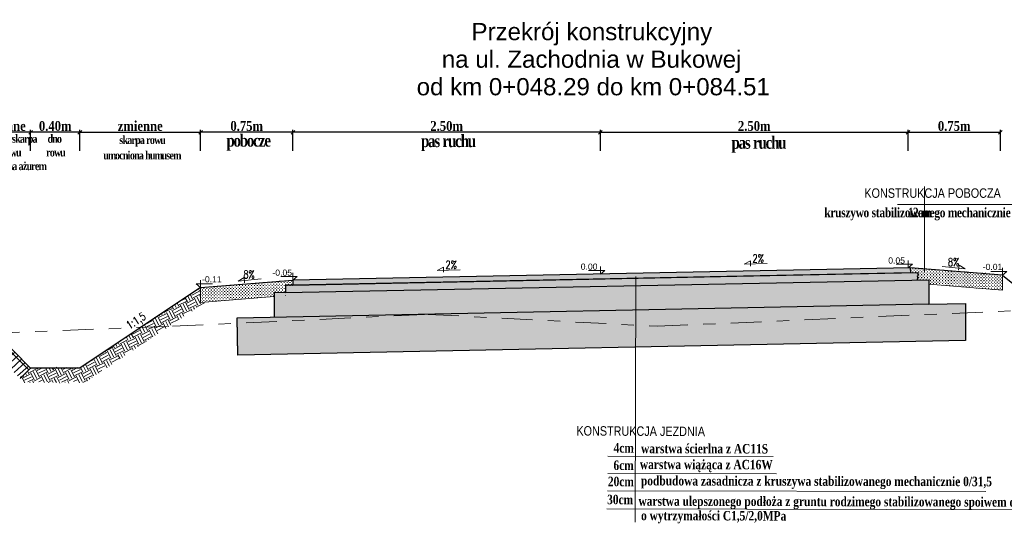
# Model space of a CAD drawing. Header units: metres. Extents: x 7443217.8 to 7443294, y 5637144.8 to 5637207.3.
# Tile 15 of 23: x 7443248.7 to 7443256.7, y 5637203.2 to 5637207.3. Entities that reach past the tile are written whole.
import ezdxf
from ezdxf.enums import TextEntityAlignment as Align

# ---------------------------------------------------------------- set-up
doc = ezdxf.new("R2010")
doc.units = ezdxf.units.M
for name, pattern in [('AUSGEZOGEN', [0]), ('CIĄGŁA', [0]), ('DASHDOT2', [0.5, 0.25, -0.125, 0, -0.125])]:
    doc.linetypes.add(name, pattern=pattern)
doc.layers.get('Defpoints').update_dxf_attribs({"true_color": 0x999999})
for name, color, linetype, lineweight in [('+wymiar', 7, 'Continuous', 9), ('cienko', 7, 'CIĄGŁA', 30), ('F00000', 7, 'AUSGEZOGEN', 13), ('Wymiary', 7, 'Continuous', 15)]:
    doc.layers.add(name, color=color, linetype=linetype, lineweight=lineweight)
for name, color, linetype in [('3_p', 7, 'Continuous'), ('__pp22', 7, 'Continuous'), ('K_wymiar', 7, 'Continuous')]:
    doc.layers.add(name, color=color, linetype=linetype)
doc.styles.add('romans1', font='timesbd.ttf', dxfattribs={"width": 0.85})
doc.styles.add('style1', font='romans.shx', dxfattribs={"width": 0.75, "height": 7})
doc.styles.add('style4', font='arial.ttf', dxfattribs={"height": 21})
doc.dimstyles.new('magda 25', dxfattribs={"dimtxt": 0.08, "dimasz": 0.03, "dimexe": 0.02, "dimexo": 0, "dimgap": 0.01, "dimtad": 1, "dimzin": 0, "dimdsep": 46, "dimtxsty": 'romans1', "dimblk": 'OBLIQUE', "dimcen": 0.09, "dimazin": 0, "dimtfac": 1, "dimtmove": 0, "dimatfit": 2, "dimldrblk": 'OBLIQUE', "dimfxl": 0.15, "dimfxlon": 1, "dimtolj": 1, "dimtzin": 0, "dimarcsym": 0})

# ---------------------------------------------------------------- blocks, each defined once
blk = doc.blocks.new('_Oblique')
at = {"color": 0, "linetype": 'ByBlock', "lineweight": -2}
blk.add_line((-0.5, -0.5), (0.5, 0.5), dxfattribs=at)
blk = doc.blocks.new('*D935')
at = {"layer": '+wymiar', "color": 0, "lineweight": -2, "transparency": 16777216}
for p, q in [((7443255.961144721, 5637206.225898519), (7443255.961144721, 5637206.395898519)), ((7443255.961144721, 5637206.37589852), (7443256.711144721, 5637206.37589852)), ((7443256.711144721, 5637206.225898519), (7443256.711144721, 5637206.395898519))]:
    blk.add_line(p, q, dxfattribs=at)
at = {"layer": 'Defpoints', "color": 0, "lineweight": 13, "transparency": 16777216}
for p in [(7443256.711144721, 5637206.37589852), (7443255.961144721, 5637205.594438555), (7443256.711144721, 5637205.594438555)]:
    blk.add_point(p, dxfattribs=at)
at = {"layer": '+wymiar', "color": 0, "lineweight": -2, "transparency": 16777216, "xscale": 0.03, "yscale": 0.03, "zscale": 0.03, "rotation": 180}
blk.add_blockref('_Oblique', (7443255.961144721, 5637206.37589852), dxfattribs=at)
at = {"layer": '+wymiar', "color": 0, "lineweight": -2, "transparency": 16777216, "xscale": 0.03, "yscale": 0.03, "zscale": 0.03}
blk.add_blockref('_Oblique', (7443256.711144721, 5637206.37589852), dxfattribs=at)
at = {"layer": '+wymiar', "color": 0, "transparency": 16777216, "insert": (7443256.336144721, 5637206.426707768), "char_height": 0.08, "attachment_point": 5, "style": 'romans1'}
blk.add_mtext('\\A1;0.75m', dxfattribs=at)
blk = doc.blocks.new('*D936')
at = {"layer": '+wymiar', "color": 0, "lineweight": -2, "transparency": 16777216}
for p, q in [((7443250.961144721, 5637206.225898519), (7443250.961144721, 5637206.395898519)), ((7443253.461144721, 5637206.37589852), (7443250.961144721, 5637206.37589852)), ((7443253.461144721, 5637206.225898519), (7443253.461144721, 5637206.395898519))]:
    blk.add_line(p, q, dxfattribs=at)
at = {"layer": 'Defpoints', "color": 0, "lineweight": 13, "transparency": 16777216}
for p in [(7443250.961144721, 5637206.37589852), (7443250.961144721, 5637205.594438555), (7443253.461144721, 5637205.594438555)]:
    blk.add_point(p, dxfattribs=at)
at = {"layer": '+wymiar', "color": 0, "lineweight": -2, "transparency": 16777216, "xscale": 0.03, "yscale": 0.03, "zscale": 0.03, "rotation": 180}
blk.add_blockref('_Oblique', (7443250.961144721, 5637206.37589852), dxfattribs=at)
at = {"layer": '+wymiar', "color": 0, "lineweight": -2, "transparency": 16777216, "xscale": 0.03, "yscale": 0.03, "zscale": 0.03}
blk.add_blockref('_Oblique', (7443253.461144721, 5637206.37589852), dxfattribs=at)
at = {"layer": '+wymiar', "color": 0, "transparency": 16777216, "insert": (7443252.211144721, 5637206.426707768), "char_height": 0.08, "attachment_point": 5, "style": 'romans1'}
blk.add_mtext('\\A1;2.50m', dxfattribs=at)
blk = doc.blocks.new('*D937')
at = {"layer": '+wymiar', "color": 0, "lineweight": -2, "transparency": 16777216}
for p, q in [((7443250.211144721, 5637206.225898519), (7443250.211144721, 5637206.395898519)), ((7443250.961144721, 5637206.37589852), (7443250.211144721, 5637206.37589852)), ((7443250.961144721, 5637206.225898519), (7443250.961144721, 5637206.395898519))]:
    blk.add_line(p, q, dxfattribs=at)
at = {"layer": 'Defpoints', "color": 0, "lineweight": 13, "transparency": 16777216}
for p in [(7443250.211144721, 5637206.37589852), (7443250.211144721, 5637205.594438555), (7443250.961144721, 5637205.594438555)]:
    blk.add_point(p, dxfattribs=at)
at = {"layer": '+wymiar', "color": 0, "lineweight": -2, "transparency": 16777216, "xscale": 0.03, "yscale": 0.03, "zscale": 0.03, "rotation": 180}
blk.add_blockref('_Oblique', (7443250.211144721, 5637206.37589852), dxfattribs=at)
at = {"layer": '+wymiar', "color": 0, "lineweight": -2, "transparency": 16777216, "xscale": 0.03, "yscale": 0.03, "zscale": 0.03}
blk.add_blockref('_Oblique', (7443250.961144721, 5637206.37589852), dxfattribs=at)
at = {"layer": '+wymiar', "color": 0, "transparency": 16777216, "insert": (7443250.586144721, 5637206.426707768), "char_height": 0.08, "attachment_point": 5, "style": 'romans1'}
blk.add_mtext('\\A1;0.75m', dxfattribs=at)
blk = doc.blocks.new('*D938')
at = {"layer": '+wymiar', "color": 0, "lineweight": -2, "transparency": 16777216}
for p, q in [((7443253.461144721, 5637206.225898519), (7443253.461144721, 5637206.395898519)), ((7443253.461144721, 5637206.37589852), (7443255.961144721, 5637206.37589852)), ((7443255.961144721, 5637206.225898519), (7443255.961144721, 5637206.395898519))]:
    blk.add_line(p, q, dxfattribs=at)
at = {"layer": 'Defpoints', "color": 0, "lineweight": 13, "transparency": 16777216}
for p in [(7443255.961144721, 5637206.37589852), (7443253.461144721, 5637205.594438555), (7443255.961144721, 5637205.594438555)]:
    blk.add_point(p, dxfattribs=at)
at = {"layer": '+wymiar', "color": 0, "lineweight": -2, "transparency": 16777216, "xscale": 0.03, "yscale": 0.03, "zscale": 0.03, "rotation": 180}
blk.add_blockref('_Oblique', (7443253.461144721, 5637206.37589852), dxfattribs=at)
at = {"layer": '+wymiar', "color": 0, "lineweight": -2, "transparency": 16777216, "xscale": 0.03, "yscale": 0.03, "zscale": 0.03}
blk.add_blockref('_Oblique', (7443255.961144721, 5637206.37589852), dxfattribs=at)
at = {"layer": '+wymiar', "color": 0, "transparency": 16777216, "insert": (7443254.711144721, 5637206.426707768), "char_height": 0.08, "attachment_point": 5, "style": 'romans1'}
blk.add_mtext('\\A1;2.50m', dxfattribs=at)
blk = doc.blocks.new('*D947')
at = {"layer": '+wymiar', "color": 0, "lineweight": -2, "transparency": 16777216}
for p, q in [((7443248.829826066, 5637206.225898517), (7443248.829826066, 5637206.395898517)), ((7443249.229826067, 5637206.375898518), (7443248.829826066, 5637206.375898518)), ((7443249.229826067, 5637206.225898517), (7443249.229826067, 5637206.395898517))]:
    blk.add_line(p, q, dxfattribs=at)
at = {"layer": 'Defpoints', "color": 0, "lineweight": 13, "transparency": 16777216}
for p in [(7443248.829826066, 5637206.375898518), (7443248.829826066, 5637204.4596779), (7443249.229826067, 5637204.4596779)]:
    blk.add_point(p, dxfattribs=at)
at = {"layer": '+wymiar', "color": 0, "lineweight": -2, "transparency": 16777216, "xscale": 0.03, "yscale": 0.03, "zscale": 0.03, "rotation": 180}
blk.add_blockref('_Oblique', (7443248.829826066, 5637206.375898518), dxfattribs=at)
at = {"layer": '+wymiar', "color": 0, "lineweight": -2, "transparency": 16777216, "xscale": 0.03, "yscale": 0.03, "zscale": 0.03}
blk.add_blockref('_Oblique', (7443249.229826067, 5637206.375898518), dxfattribs=at)
at = {"layer": '+wymiar', "color": 0, "transparency": 16777216, "insert": (7443249.029826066, 5637206.426707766), "char_height": 0.08, "attachment_point": 5, "style": 'romans1'}
blk.add_mtext('\\A1;0.40m', dxfattribs=at)
blk = doc.blocks.new('*D939')
at = {"layer": '+wymiar', "color": 0, "lineweight": -2, "transparency": 16777216}
for p, q in [((7443248.54626243, 5637206.225898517), (7443248.54626243, 5637206.395898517)), ((7443248.829826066, 5637206.375898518), (7443248.54626243, 5637206.375898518)), ((7443248.829826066, 5637206.225898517), (7443248.829826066, 5637206.395898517))]:
    blk.add_line(p, q, dxfattribs=at)
at = {"layer": 'Defpoints', "color": 0, "lineweight": 13, "transparency": 16777216}
for p in [(7443248.54626243, 5637206.375898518), (7443248.54626243, 5637204.742984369), (7443248.829826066, 5637204.469307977)]:
    blk.add_point(p, dxfattribs=at)
at = {"layer": '+wymiar', "color": 0, "lineweight": -2, "transparency": 16777216, "xscale": 0.03, "yscale": 0.03, "zscale": 0.03, "rotation": 180}
blk.add_blockref('_Oblique', (7443248.54626243, 5637206.375898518), dxfattribs=at)
at = {"layer": '+wymiar', "color": 0, "lineweight": -2, "transparency": 16777216, "xscale": 0.03, "yscale": 0.03, "zscale": 0.03}
blk.add_blockref('_Oblique', (7443248.829826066, 5637206.375898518), dxfattribs=at)
at = {"layer": '+wymiar', "color": 0, "transparency": 16777216, "insert": (7443248.607867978, 5637206.426823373), "char_height": 0.08, "attachment_point": 5, "style": 'romans1'}
blk.add_mtext('\\A1;zmienne', dxfattribs=at)
blk = doc.blocks.new('*D940')
at = {"layer": '+wymiar', "color": 0, "lineweight": -2, "transparency": 16777216}
for p, q in [((7443249.229826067, 5637206.225898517), (7443249.229826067, 5637206.395898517)), ((7443249.229826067, 5637206.375898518), (7443250.211241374, 5637206.375898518)), ((7443250.211241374, 5637206.225898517), (7443250.211241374, 5637206.395898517))]:
    blk.add_line(p, q, dxfattribs=at)
at = {"layer": 'Defpoints', "color": 0, "lineweight": 13, "transparency": 16777216}
for p in [(7443250.211241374, 5637206.375898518), (7443250.211241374, 5637205.113954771), (7443249.229826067, 5637204.469307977)]:
    blk.add_point(p, dxfattribs=at)
at = {"layer": '+wymiar', "color": 0, "lineweight": -2, "transparency": 16777216, "xscale": 0.03, "yscale": 0.03, "zscale": 0.03, "rotation": 180}
blk.add_blockref('_Oblique', (7443249.229826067, 5637206.375898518), dxfattribs=at)
at = {"layer": '+wymiar', "color": 0, "lineweight": -2, "transparency": 16777216, "xscale": 0.03, "yscale": 0.03, "zscale": 0.03}
blk.add_blockref('_Oblique', (7443250.211241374, 5637206.375898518), dxfattribs=at)
at = {"layer": '+wymiar', "color": 0, "transparency": 16777216, "insert": (7443249.72053372, 5637206.426823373), "char_height": 0.08, "attachment_point": 5, "style": 'romans1'}
blk.add_mtext('\\A1;zmienne', dxfattribs=at)

msp = doc.modelspace()

# ---------------------------------------------------------------- hatches: boundary and pattern name
at = {"layer": '__pp22'}
h = msp.add_hatch(color=8, dxfattribs=at)
h.dxf.hatch_style = 1
h.paths.add_polyline_path([(7443250.900740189, 5637205.072664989), (7443250.900722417, 5637205.132705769), (7443256.03925308, 5637205.235487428), (7443256.039235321, 5637205.175488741)])
at = {"layer": '__pp22', "true_color": 0xc7c8ca}
h = msp.add_hatch(color=9, dxfattribs=at)
h.dxf.hatch_style = 1
h.paths.add_polyline_path([(7443250.960619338, 5637205.144625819), (7443250.960722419, 5637205.173913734), (7443255.979252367, 5637205.274284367), (7443255.980051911, 5637205.234303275), (7443250.961322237, 5637205.133917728), (7443250.961322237, 5637205.14392292)])
at = {"layer": 'cienko', "lineweight": 9}
h = msp.add_hatch(dxfattribs=at)
h.set_pattern_fill('EARTH', color=9, scale=0.01, angle=26.99999999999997)
h.set_pattern_definition([(26.99999999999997, (-0.5688583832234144, 13.02346405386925), (0.02775051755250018, 0.08540731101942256), [0.0635, -0.0635]), (26.99999999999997, (-0.5796690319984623, 13.04468114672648), (0.02775051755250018, 0.08540731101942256), [0.0635, -0.0635]), (26.99999999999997, (-0.5904796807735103, 13.06589823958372), (0.02775051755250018, 0.08540731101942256), [0.0635, -0.0635]), (116.9999999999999, (-0.5870108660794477, 13.07657415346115), (-0.08540731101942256, 0.02775051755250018), [0.0635, -0.0635]), (116.9999999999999, (-0.5657937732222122, 13.08738480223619), (-0.08540731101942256, 0.02775051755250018), [0.0635, -0.0635]), (116.9999999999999, (-0.5445766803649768, 13.09819545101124), (-0.08540731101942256, 0.02775051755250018), [0.0635, -0.0635])])
h.paths.add_polyline_path([(7443250.211241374, 5637205.113954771), (7443250.211241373, 5637204.993571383), (7443250.251875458, 5637204.996822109), (7443249.955212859, 5637204.799047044), (7443249.725148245, 5637204.789892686)])
h.paths.add_polyline_path([(7443249.725148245, 5637204.789892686), (7443249.955212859, 5637204.799047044), (7443249.266159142, 5637204.3396779), (7443248.780152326, 5637204.3396779), (7443248.745011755, 5637204.3747866), (7443248.829826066, 5637204.4596779), (7443249.229826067, 5637204.4596779)])
at = {"layer": 'F00000'}
h = msp.add_hatch(dxfattribs=at)
h.set_pattern_fill('CROSS', color=8, scale=0.0019, angle=90)
h.set_pattern_definition([(90, (9501.65914740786, -8169.883189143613), (-0.012065, 0.012065), [0.0060325, -0.0180975]), (180, (9501.662163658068, -8169.880172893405), (-0.012065, -0.012065), [0.0060325, -0.0180975])])
h.paths.add_polyline_path([(7443256.12921731, 5637205.177289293), (7443256.035343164, 5637205.175410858), (7443256.039253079, 5637205.235487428), (7443255.979393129, 5637205.234290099), (7443255.979252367, 5637205.274284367), (7443256.72873341, 5637205.214325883), (7443256.728733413, 5637205.093942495), (7443256.129219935, 5637205.141903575)])
h = msp.add_hatch(dxfattribs=at)
h.set_pattern_fill('CROSS', color=8, scale=0.0019, angle=90)
h.set_pattern_definition([(90, (9509.736851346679, -8169.983560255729), (-0.012065, 0.012065), [0.0060325, -0.0180975]), (180, (9509.739867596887, -8169.980544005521), (-0.012065, -0.012065), [0.0060325, -0.0180975])])
h.paths.add_polyline_path([(7443250.960722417, 5637205.173913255), (7443250.960581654, 5637205.133918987), (7443250.900722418, 5637205.13270577), (7443250.900740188, 5637205.072664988), (7443250.808208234, 5637205.070875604), (7443250.808208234, 5637205.041328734), (7443250.211241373, 5637204.993571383), (7443250.211241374, 5637205.113954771)])
h = msp.add_hatch(dxfattribs=at)
h.set_pattern_fill('CROSS', color=8, scale=0.0019, angle=90)
h.set_pattern_definition([(90, (9509.736947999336, -8169.93800630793), (-0.012065, 0.012065), [0.0060325, -0.0180975]), (180, (9509.739964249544, -8169.934990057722), (-0.012065, -0.012065), [0.0060325, -0.0180975])])
h.paths.add_polyline_path([(7443250.808208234, 5637204.869655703), (7443250.808208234, 5637205.070875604), (7443256.129217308, 5637205.177289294), (7443256.129232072, 5637204.9784153), (7443255.961180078, 5637204.973886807), (7443250.962109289, 5637204.873854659)])
h = msp.add_hatch(dxfattribs=at)
h.set_pattern_fill('ANSI33', color=8, scale=0.0081, angle=90)
h.set_pattern_definition([(135, (9509.736947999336, -8169.93800630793), (-0.03637003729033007, -0.03637003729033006), []), (135, (9509.736947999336, -8169.901636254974), (-0.03637003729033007, -0.03637003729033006), [0.0257175, -0.01285875])])
h.paths.add_polyline_path([(7443255.961180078, 5637204.973886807), (7443256.429170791, 5637204.98447871), (7443256.429170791, 5637204.68323818), (7443256.321428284, 5637204.681059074), (7443256.211180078, 5637204.678829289), (7443250.514331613, 5637204.563609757), (7443250.508269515, 5637204.864784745), (7443250.962109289, 5637204.873854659)])
at = {"layer": 'K_wymiar', "lineweight": 13}
h = msp.add_hatch(dxfattribs=at)
h.set_pattern_fill('GRATE', color=256, scale=0.05, angle=45)
h.set_pattern_definition([(45, (-0.5688583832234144, 13.02346405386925), (-0.0280633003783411, 0.02806330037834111), []), (135, (-0.5688583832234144, 13.02346405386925), (-0.1122532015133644, -0.1122532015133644), [])])
h.paths.add_polyline_path([(7443248.461448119, 5637204.65809307), (7443248.54626243, 5637204.742984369), (7443248.829826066, 5637204.4596779), (7443248.745011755, 5637204.3747866)])

# ---------------------------------------------------------------- linework, layer by layer
at = {"layer": '+wymiar', "flags": 128}
for points in [[(7443254.817224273, 5637205.309907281), (7443254.629535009, 5637205.304379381), (7443254.680457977, 5637205.331421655), (7443254.681418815, 5637205.289078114)], [(7443255.979252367, 5637205.274284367), (7443250.960722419, 5637205.173913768)], [(7443252.322036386, 5637205.258586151), (7443252.134347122, 5637205.253058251), (7443252.18527009, 5637205.280100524), (7443252.186230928, 5637205.237756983)], [(7443256.237709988, 5637205.284262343), (7443256.424556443, 5637205.265655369), (7443256.375643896, 5637205.296183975), (7443256.371731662, 5637205.254010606)], [(7443250.702264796, 5637205.183891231), (7443250.51541834, 5637205.165284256), (7443250.564330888, 5637205.195812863), (7443250.568243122, 5637205.153639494)]]:
    msp.add_lwpolyline(points, dxfattribs=at)
at = {"layer": '3_p', "color": 92, "linetype": 'DASHDOT2', "lineweight": 9}
msp.add_lwpolyline([(7443242.691457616, 5637204.688115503), (7443247.038630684, 5637204.833400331), (7443248.490849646, 5637204.740779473), (7443249.98290858, 5637204.800149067), (7443252.060652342, 5637204.896166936), (7443253.921779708, 5637204.799381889), (7443258.050481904, 5637204.978429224), (7443263.017766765, 5637205.46969995)], dxfattribs=at)
at = {"layer": 'cienko', "lineweight": 5}
for points in [[(7443255.960991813, 5637205.273919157), (7443255.960991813, 5637205.333919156), (7443255.960991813, 5637205.303919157), (7443255.996991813, 5637205.303919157), (7443255.960991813, 5637205.273919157), (7443255.960991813, 5637205.303919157), (7443255.864991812, 5637205.303919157)], [(7443250.960722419, 5637205.173913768), (7443250.960722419, 5637205.233913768), (7443250.960722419, 5637205.203913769), (7443250.996722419, 5637205.203913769), (7443250.960722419, 5637205.173913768), (7443250.960722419, 5637205.203913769), (7443250.864722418, 5637205.203913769)], [(7443253.461144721, 5637205.223922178), (7443253.461144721, 5637205.283922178), (7443253.461144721, 5637205.253922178), (7443253.497144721, 5637205.253922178), (7443253.461144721, 5637205.223922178), (7443253.461144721, 5637205.253922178), (7443253.36514472, 5637205.253922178)], [(7443256.728733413, 5637205.214325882), (7443256.728733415, 5637205.274325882), (7443256.728733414, 5637205.244325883), (7443256.764733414, 5637205.244325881), (7443256.728733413, 5637205.214325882), (7443256.728733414, 5637205.244325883), (7443256.632733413, 5637205.244325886)], [(7443256.728733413, 5637205.214325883), (7443256.728733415, 5637205.274325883), (7443256.728733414, 5637205.244325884), (7443256.764733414, 5637205.244325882), (7443256.728733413, 5637205.214325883), (7443256.728733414, 5637205.244325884), (7443256.632733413, 5637205.244325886)], [(7443250.211241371, 5637205.11395477), (7443250.211241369, 5637205.17395477), (7443250.21124137, 5637205.143954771), (7443250.17524137, 5637205.143954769), (7443250.211241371, 5637205.11395477), (7443250.21124137, 5637205.143954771), (7443250.307241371, 5637205.143954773)], [(7443250.211241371, 5637205.113954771), (7443250.211241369, 5637205.173954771), (7443250.21124137, 5637205.143954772), (7443250.17524137, 5637205.14395477), (7443250.211241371, 5637205.113954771), (7443250.21124137, 5637205.143954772), (7443250.307241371, 5637205.143954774)]]:
    msp.add_lwpolyline(points, dxfattribs=at)
at = {"layer": 'cienko', "flags": 128}
for points in [[(7443250.960581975, 5637205.13390296), (7443256.03925308, 5637205.235487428), (7443256.039235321, 5637205.175488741)], [(7443255.979252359, 5637205.274284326), (7443250.960722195, 5637205.173924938)], [(7443255.979252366, 5637205.274284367), (7443250.960722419, 5637205.173913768)], [(7443255.980051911, 5637205.234303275), (7443250.961322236, 5637205.133917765)], [(7443255.979252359, 5637205.274284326), (7443255.980051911, 5637205.234303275)], [(7443256.728733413, 5637205.214325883), (7443255.979252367, 5637205.274284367)], [(7443250.211241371, 5637205.113954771), (7443250.960722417, 5637205.173913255)], [(7443250.898208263, 5637205.072616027), (7443256.129217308, 5637205.177289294), (7443256.129232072, 5637204.9784153), (7443250.508269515, 5637204.864784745)], [(7443250.960722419, 5637205.173913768), (7443250.960581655, 5637205.133918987), (7443250.900722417, 5637205.132705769), (7443250.900740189, 5637205.072664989), (7443250.808208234, 5637205.070875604), (7443250.808208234, 5637204.869655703)], [(7443256.728733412, 5637205.214325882), (7443256.728733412, 5637205.214325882), (7443257.074799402, 5637204.936117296)], [(7443250.211241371, 5637205.113954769), (7443249.229826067, 5637204.4596779)], [(7443256.429170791, 5637204.98447871), (7443256.429170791, 5637204.68323818), (7443250.514331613, 5637204.563609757), (7443250.508269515, 5637204.864784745)], [(7443256.129232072, 5637204.9784153), (7443256.429170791, 5637204.98447871)], [(7443249.229826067, 5637204.4596779), (7443248.829826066, 5637204.4596779), (7443248.54626243, 5637204.742984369)]]:
    msp.add_lwpolyline(points, dxfattribs=at)
at = {"layer": 'F00000', "flags": 128}
for points in [[(7443255.979252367, 5637205.274284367), (7443256.728733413, 5637205.214325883)], [(7443250.960722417, 5637205.173913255), (7443250.211241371, 5637205.113954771)], [(7443256.129219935, 5637205.141903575), (7443256.728733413, 5637205.093942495), (7443256.728733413, 5637205.214325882)], [(7443250.808208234, 5637205.041328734), (7443250.211241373, 5637204.993571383)], [(7443250.904889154, 5637205.049063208), (7443250.900747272, 5637205.048731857)]]:
    msp.add_lwpolyline(points, dxfattribs=at)
at = {"layer": 'K_wymiar', "lineweight": 13, "flags": 128}
for points in [[(7443250.211241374, 5637205.113954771), (7443250.211241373, 5637204.993571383)], [(7443250.508208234, 5637204.870848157), (7443250.514331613, 5637204.564834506)], [(7443248.829826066, 5637204.4596779), (7443248.745011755, 5637204.3747866)]]:
    msp.add_lwpolyline(points, dxfattribs=at)
at = {"layer": 'Wymiary', "ltscale": 0.2}
for p, q in [((7443256.093544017, 5637205.936135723), (7443256.093544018, 5637205.235578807)), ((7443257.845510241, 5637205.790145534), (7443255.875219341, 5637205.790145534)), ((7443253.747596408, 5637205.204403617), (7443253.742586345, 5637203.208163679)), ((7443254.865730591, 5637203.741354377), (7443253.520187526, 5637203.744731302)), ((7443254.892455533, 5637203.59997471), (7443253.519832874, 5637203.603419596)), ((7443256.592159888, 5637203.455354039), (7443253.519478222, 5637203.462107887)), ((7443257.121102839, 5637203.307649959), (7443253.512084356, 5637203.316707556))]:
    msp.add_line(p, q, dxfattribs=at)

# ---------------------------------------------------------------- texts
at = {"lineweight": 5, "style": 'style4'}
for s, p in [('Przekrój konstrukcyjny', (7443253.391186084, 5637207.124653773)), ('na ul. Zachodnia w Bukowej', (7443253.389371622, 5637206.900652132)), ('od km 0+048.29 do km 0+084.51', (7443253.402454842, 5637206.676650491))]:
    msp.add_text(s, height=0.14, dxfattribs=at).set_placement(p, align=Align.CENTER)
at = {"lineweight": 15, "style": 'style1', "width": 0.75}
for s, p in [('2%%%', (7443254.789031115, 5637205.350772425)), ('2%%%', (7443252.293843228, 5637205.299451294)), ('8%%%', (7443256.377206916, 5637205.321641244)), ('8%%%', (7443250.650982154, 5637205.221270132))]:
    msp.add_text(s, height=0.065, dxfattribs=at).set_placement(p, align=Align.MIDDLE_RIGHT)
at = {"color": 7, "style": 'style4'}
for s, p in [('0.00', (7443253.30094815, 5637205.258935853)), ('0.05', (7443255.800249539, 5637205.308932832)), ('-0.05', (7443250.795170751, 5637205.210197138))]:
    msp.add_text(s, height=0.05, dxfattribs=at).set_placement(p)
for s, rotation, p in [('-0.01', 359.9999982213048, (7443256.56812861, 5637205.256828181)), ('-0.11', 1.778695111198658e-06, (7443250.223244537, 5637205.156457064))]:
    msp.add_text(s, height=0.05, rotation=rotation, dxfattribs=at).set_placement(p)
at = {"lineweight": 15, "style": 'style1', "width": 0.75}
msp.add_text('1:1,5', height=0.065, rotation=32.94851404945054, dxfattribs=at).set_placement((7443249.756096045, 5637204.890749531), align=Align.MIDDLE_RIGHT)
at = {"layer": 'Wymiary', "style": 'romans1', "width": 0.8}
for s, rotation, p in [('warstwa ścierlna z AC11S', 359.8562044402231, (7443253.790550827, 5637203.767578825)), ('4cm', 359.7124044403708, (7443253.56784879, 5637203.772809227)), ('6cm', 359.7124044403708, (7443253.566606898, 5637203.631501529)), ('warstwa wiążąca z AC16W', 359.8562044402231, (7443253.781527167, 5637203.638809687)), ('                            20cm', 359.7124044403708, (7443252.871929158, 5637203.502862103)), ('podbudowa zasadnicza z kruszywa stabilizowanego mechanicznie 0/31,5', 359.8562044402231, (7443253.79005352, 5637203.506094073)), (' 30cm', 359.7124044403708, (7443253.492108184, 5637203.353296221)), ('warstwa ulepszonego podłoża z gruntu rodzimego stabilizowanego spoiwem drogowym', 359.8562044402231, (7443253.770217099, 5637203.340790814)), ('o wytrzymałości C1,5/2,0MPa', 359.8562044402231, (7443253.791103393, 5637203.222959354))]:
    msp.add_text(s, height=0.07678125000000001, rotation=rotation, dxfattribs=at).set_placement(p)
at = {"layer": 'Wymiary', "ltscale": 0.2, "attachment_point": 5, "style": 'romans1'}
for s, insert, char_height in [('\\A1;{\\W0.8;\\T0.85;przeciwskarpa\\P rowu}', (7443248.664946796, 5637206.267777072), 0.0666), ('\\A1;{\\W0.8;\\T0.85;dno\\P rowu}', (7443249.023190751, 5637206.267876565), 0.0666), ('\\A1;{\\W0.8;\\T0.85;skarpa rowu}', (7443249.735874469, 5637206.303107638), 0.0666), ('\\A1;{\\W0.8;\\T0.85;pobocze}', (7443250.598421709, 5637206.293029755), 0.1), ('\\A1;{\\W0.8;\\T0.85;pas ruchu}', (7443252.221275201, 5637206.289431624), 0.1), ('\\A1;{\\W0.8;\\T0.85;pas ruchu}', (7443254.744879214, 5637206.276066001), 0.1), ('\\A1;{\\W0.8;\\T0.85;umocniona humusem}', (7443249.733433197, 5637206.188539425), 0.0666), ('\\A1;{\\W0.8;\\T0.85;umocniona ażurem}', (7443248.672372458, 5637206.100785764), 0.0666), ('\\A1;{\\fArial Narrow|b0|i0|c238|p34;\\W1;K\\fArial Narrow|b0|i0|c0|p34;ON\\fArial Narrow|b0|i0|c238|p34;STRUK\\fArial Narrow|b0|i0|c0|p34;C\\fArial Narrow|b0|i0|c238|p34;J\\fArial Narrow|b0|i0|c0|p34;A\\fArial Narrow|b0|i0|c238|p34; POBOCZA}', (7443256.160508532, 5637205.881341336), 0.07678125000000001), ('\\A1;{\\W0.8;\\T0.95;kruszywo stabilizowanego mechanicznie 0/31,5}', (7443256.159686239, 5637205.710910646), 0.07678125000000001), ('\\A1;{\\W0.8;\\T0.85;12cm}', (7443256.050587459, 5637205.723719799), 0.07678125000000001)]:
    msp.add_mtext(s, dxfattribs=dict(at, insert=insert, char_height=char_height))
at = {"layer": 'Wymiary', "ltscale": 0.2, "insert": (7443253.788221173, 5637203.946229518), "char_height": 0.07678125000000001, "attachment_point": 5, "rotation": 359.7124044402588, "style": 'romans1'}
msp.add_mtext('\\A1;{\\fArial Narrow|b0|i0|c238|p34;\\W1;K\\fArial Narrow|b0|i0|c0|p34;ON\\fArial Narrow|b0|i0|c238|p34;STRUK\\fArial Narrow|b0|i0|c0|p34;C\\fArial Narrow|b0|i0|c238|p34;J\\fArial Narrow|b0|i0|c0|p34;A\\fArial Narrow|b0|i0|c238|p34; JEZDNIA}', dxfattribs=at)

# ---------------------------------------------------------------- dimensions: what is measured, and where the dimension line sits
at = {"layer": '+wymiar'}
dim = msp.add_linear_dim(base=(7443248.54626243, 5637206.375898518), p1=(7443248.829826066, 5637204.469307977), p2=(7443248.54626243, 5637204.742984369), angle=180, text='zmienne', dimstyle='magda 25', override={"dimpost": 'm'}, dxfattribs=at)
dim.commit()
dim.dimension.update_dxf_attribs({"geometry": '*D939', "text_midpoint": (7443248.607867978, 5637206.375898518), "dimtype": 160})
dim = msp.add_linear_dim(base=(7443248.829826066, 5637206.375898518), p1=(7443249.229826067, 5637204.4596779), p2=(7443248.829826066, 5637204.4596779), angle=180, dimstyle='magda 25', override={"dimpost": 'm'}, dxfattribs=at)
dim.commit()
dim.dimension.update_dxf_attribs({"geometry": '*D947', "text_midpoint": (7443249.029826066, 5637206.426707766)})
dim = msp.add_linear_dim(base=(7443250.211241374, 5637206.375898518), p1=(7443249.229826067, 5637204.469307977), p2=(7443250.211241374, 5637205.113954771), text='zmienne', dimstyle='magda 25', override={"dimpost": 'm'}, dxfattribs=at)
dim.commit()
dim.dimension.update_dxf_attribs({"geometry": '*D940', "text_midpoint": (7443249.72053372, 5637206.375898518), "dimtype": 160})
for p1, p2, distance, picture, middle in [((7443250.961144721, 5637205.594438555), (7443250.211144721, 5637205.594438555), -0.7814599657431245, '*D937', (7443250.586144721, 5637206.426707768)), ((7443253.461144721, 5637205.594438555), (7443250.961144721, 5637205.594438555), -0.7814599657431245, '*D936', (7443252.211144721, 5637206.426707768)), ((7443253.461144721, 5637205.594438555), (7443255.961144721, 5637205.594438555), 0.7814599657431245, '*D938', (7443254.711144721, 5637206.426707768)), ((7443255.961144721, 5637205.594438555), (7443256.711144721, 5637205.594438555), 0.7814599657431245, '*D935', (7443256.336144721, 5637206.426707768))]:
    dim = msp.add_aligned_dim(p1=p1, p2=p2, distance=distance, dimstyle='magda 25', override={"dimpost": 'm'}, dxfattribs=at)
    dim.commit()
    dim.dimension.update_dxf_attribs({"geometry": picture, "text_midpoint": middle})

doc.saveas('drawing.dxf')
